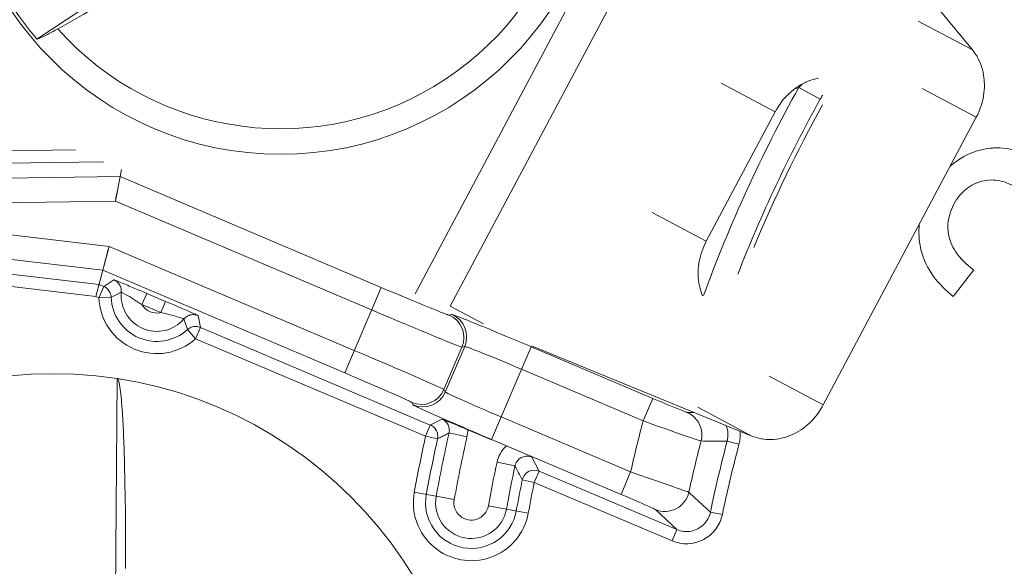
# Model space of a CAD drawing. Header units: inches. Extents: x 0 to 210, y -297 to 0.
# Tile 25 of 76: x 83.26 to 91.31, y -201.57 to -197.1. Entities that reach past the tile are written whole.
import ezdxf

# ---------------------------------------------------------------- set-up
doc = ezdxf.new("R2010")
doc.units = ezdxf.units.IN
doc.header["$MEASUREMENT"] = 0
doc.layers.add('Lag 4', color=7, linetype='Continuous')

msp = doc.modelspace()

# ---------------------------------------------------------------- linework, layer by layer
at = {"layer": 'Lag 4', "color": 7, "lineweight": 9, "true_color": 0xffffff}
for points in [[(88.858, -194.8982), (86.4953, -199.3431)], [(89.0337, -195.2068), (86.782, -199.4429)], [(91.049, -197.3476), (89.4752, -195.4415)], [(83.4046, -197.2594), (84.7455, -196.3719)], [(83.5742, -197.1762), (83.6344, -197.1422), (83.7106, -197.0988), (83.7865, -197.0552), (83.8623, -197.0112), (83.938, -196.967), (83.9539, -196.9577), (84.0294, -196.9131), (84.1048, -196.8684), (84.18, -196.8235), (84.255, -196.7783), (84.33, -196.7329)], [(91.049, -197.3476), (90.6075, -197.1129)], [(83.5742, -197.1762), (83.5702, -197.1785), (83.5536, -197.1876), (83.5371, -197.1967), (83.5204, -197.2057), (83.5073, -197.2126), (83.4905, -197.2213), (83.4736, -197.2297), (83.469, -197.2319), (83.452, -197.24), (83.4347, -197.2478), (83.4197, -197.254), (83.4046, -197.2594)], [(91.049, -197.3476), (91.0615, -197.3636), (91.0734, -197.3804), (91.0844, -197.3979), (91.0878, -197.4037), (91.0978, -197.422), (91.1069, -197.4411), (91.1152, -197.4607), (91.1175, -197.4665), (91.1246, -197.4869), (91.1308, -197.5078), (91.1361, -197.5292), (91.1405, -197.5512), (91.1438, -197.5735), (91.1462, -197.5962), (91.1469, -197.6068), (91.1478, -197.6297), (91.1476, -197.6529), (91.1463, -197.6763), (91.1441, -197.6998), (91.1407, -197.7233), (91.1364, -197.7469), (91.1345, -197.7552), (91.1287, -197.7787), (91.1219, -197.802), (91.114, -197.8251), (91.1051, -197.848), (91.0953, -197.8704), (91.0926, -197.8761), (91.0815, -197.898)], [(88.9964, -197.6188), (89.4379, -197.8535)], [(89.7911, -197.5789), (89.7703, -197.5836), (89.7494, -197.5893), (89.7285, -197.5961), (89.7078, -197.604), (89.6873, -197.6129), (89.686, -197.6135), (89.6658, -197.6235), (89.6459, -197.6345), (89.6263, -197.6465), (89.6071, -197.6595), (89.5886, -197.6733), (89.5702, -197.6882), (89.5525, -197.704), (89.5353, -197.7206), (89.5187, -197.7382), (89.5043, -197.7548), (89.4891, -197.7738), (89.4746, -197.7935), (89.461, -197.8139), (89.4482, -197.8348), (89.4379, -197.8535)], [(89.6314, -197.6545), (89.5977, -197.6663)], [(89.6314, -197.6545), (89.634, -197.6518), (89.6366, -197.6492), (89.6392, -197.6465), (89.6419, -197.6439), (89.6445, -197.6412), (89.6471, -197.6385), (89.6497, -197.6359), (89.6523, -197.6332), (89.6549, -197.6306), (89.6575, -197.6279)], [(89.6314, -197.6545), (89.806, -197.7517)], [(91.0815, -197.898), (90.64, -197.6633)], [(89.806, -197.7517), (89.808, -197.7483), (89.8099, -197.7449), (89.8118, -197.7414), (89.8137, -197.738), (89.8156, -197.7346), (89.8175, -197.7312), (89.8194, -197.7277), (89.8213, -197.7243), (89.8232, -197.7209), (89.8252, -197.7175)], [(88.8747, -198.9131), (89.4379, -197.8535)], [(89.8311, -200.2506), (91.0815, -197.898)], [(82.7513, -198.1788), (83.7195, -198.1653)], [(90.9239, -198.2553), (90.9352, -198.2475), (90.9568, -198.2336), (90.9786, -198.2208), (91.0005, -198.2091), (91.0225, -198.1985), (91.0445, -198.189), (91.0666, -198.1806), (91.089, -198.1732), (91.1118, -198.1667), (91.135, -198.1612), (91.1585, -198.1568), (91.1704, -198.1549), (91.1941, -198.152), (91.2178, -198.1502)], [(91.2178, -198.1502), (91.224, -198.1499), (91.2492, -198.1492), (91.274, -198.1496), (91.2984, -198.1511), (91.3223, -198.1535), (91.3457, -198.1569), (91.3685, -198.1612), (91.3912, -198.1666), (91.4136, -198.173), (91.4359, -198.1804), (91.4579, -198.1889), (91.4795, -198.1983), (91.4852, -198.2009), (91.5062, -198.2115)], [(82.7527, -198.2788), (83.9476, -198.2621)], [(84.0453, -198.5851), (84.0963, -198.3252)], [(84.0846, -198.3845), (82.3848, -198.4083)], [(84.0842, -198.3865), (84.0846, -198.3845)], [(86.2168, -199.2896), (84.0846, -198.3845)], [(91.1063, -198.4279), (91.0887, -198.434), (91.0714, -198.4412), (91.0544, -198.4494), (91.0449, -198.4545), (91.0286, -198.4642), (91.0129, -198.4747), (90.998, -198.4859), (90.9838, -198.4979), (90.9703, -198.5106), (90.9572, -198.5244), (90.9445, -198.5394), (90.9321, -198.5554), (90.9202, -198.5725), (90.9088, -198.5908), (90.8979, -198.6102)], [(91.3704, -198.4538), (91.3653, -198.4511), (91.3471, -198.4423), (91.3288, -198.4347), (91.3105, -198.4281), (91.2924, -198.4227), (91.2743, -198.4183), (91.2565, -198.4151), (91.2389, -198.4129), (91.2213, -198.4118), (91.2032, -198.4116), (91.1849, -198.4125), (91.1663, -198.4145), (91.1476, -198.4175), (91.1289, -198.4215), (91.1102, -198.4267), (91.1063, -198.4279)], [(84.0453, -198.5851), (84.0506, -198.5589), (84.0649, -198.4849)], [(84.0453, -198.5851), (82.3454, -198.6088)], [(86.1386, -199.4736), (84.0453, -198.5851)], [(90.8979, -198.6102), (90.8958, -198.6141), (90.8861, -198.6339), (90.8776, -198.6536), (90.8701, -198.6732), (90.8639, -198.6927), (90.8587, -198.7119), (90.8547, -198.7309), (90.8517, -198.7497), (90.8498, -198.7686), (90.8489, -198.7877), (90.849, -198.807), (90.8502, -198.8263), (90.8508, -198.832), (90.8533, -198.8512), (90.8568, -198.8701), (90.8614, -198.8887)], [(88.4332, -198.6784), (88.8747, -198.9131)], [(82.2696, -198.7523), (83.9943, -198.9543)], [(90.8614, -198.8887), (90.8668, -198.9063), (90.8733, -198.924), (90.8809, -198.9419), (90.8897, -198.9598), (90.8997, -198.9777), (90.9108, -198.9957), (90.9231, -199.0135), (90.9304, -199.0233), (90.9444, -199.0407), (90.9596, -199.0581), (90.9762, -199.0754), (90.9942, -199.0927), (91.0137, -199.1101), (91.0349, -199.1276), (91.058, -199.1454), (91.0607, -199.1474)], [(82.2178, -198.9475), (83.9426, -199.1496)], [(83.9943, -198.9543), (83.886, -199.3632)], [(83.9877, -198.9797), (83.9431, -199.1476)], [(83.9943, -198.9543), (85.998, -199.8048)], [(88.8747, -198.9131), (88.865, -198.9321), (88.8548, -198.9544), (88.8455, -198.9771), (88.8372, -199.0001), (88.83, -199.0233), (88.8243, -199.0446), (88.8191, -199.0681), (88.8148, -199.0917), (88.8117, -199.1153), (88.8096, -199.1388), (88.8085, -199.1618), (88.8085, -199.1851), (88.8095, -199.208), (88.8115, -199.2307), (88.8146, -199.253), (88.8148, -199.2544), (88.8189, -199.2764), (88.8239, -199.298), (88.8299, -199.319), (88.8369, -199.3396), (88.8447, -199.3595)], [(90.8914, -199.3633), (90.8724, -199.3478), (90.8487, -199.3274), (90.8262, -199.3067), (90.805, -199.2858), (90.785, -199.2647), (90.7662, -199.2434), (90.7487, -199.222), (90.7323, -199.2004), (90.7172, -199.1787), (90.7089, -199.1662), (90.6954, -199.144), (90.6829, -199.1216), (90.6715, -199.099), (90.6612, -199.0763), (90.6554, -199.0623), (90.6466, -199.0389), (90.6388, -199.0152), (90.632, -198.9912), (90.6262, -198.9671)], [(83.9119, -199.2656), (82.1871, -199.0635)], [(83.9431, -199.1476), (83.9426, -199.1496)], [(83.9426, -199.1496), (85.9199, -199.9889)], [(91.0607, -199.1474), (90.8914, -199.3633)], [(83.886, -199.3632), (82.1612, -199.1611)], [(83.9501, -199.2818), (84.0333, -199.2283)], [(84.3016, -199.3385), (84.2795, -199.3291), (84.2528, -199.3178), (84.2315, -199.3088), (84.2047, -199.2975), (84.1858, -199.2896), (84.159, -199.2784), (84.1445, -199.2724), (84.1177, -199.2613), (84.1098, -199.2581), (84.0829, -199.2471), (84.0685, -199.2413), (84.0564, -199.2365), (84.0467, -199.2328), (84.0452, -199.2322), (84.0396, -199.2302), (84.0383, -199.2298), (84.0351, -199.2286), (84.0342, -199.2283), (84.0333, -199.2283)], [(84.0938, -199.3297), (84.0942, -199.3197), (84.0936, -199.3095), (84.0935, -199.309), (84.0918, -199.2988), (84.0891, -199.2889), (84.0855, -199.2794), (84.0809, -199.2705), (84.0755, -199.2622), (84.0692, -199.2542), (84.0619, -199.2469), (84.0593, -199.2445), (84.0511, -199.2382), (84.0424, -199.2328), (84.0335, -199.2284)], [(83.886, -199.3632), (83.8906, -199.3462), (83.9026, -199.3002)], [(83.9026, -199.3002), (83.9084, -199.2785)], [(83.9084, -199.2785), (83.9114, -199.2671), (83.9118, -199.2655)], [(83.9501, -199.2818), (83.911, -199.3738)], [(83.9501, -199.2818), (83.9119, -199.2656)], [(84.0109, -199.37), (84.01, -199.36), (84.0081, -199.35), (84.0065, -199.3444), (84.003, -199.3348), (83.9986, -199.3256), (83.9933, -199.3171), (83.9872, -199.3091), (83.9802, -199.3017), (83.9724, -199.295), (83.9678, -199.2916), (83.9591, -199.2862), (83.9501, -199.2818)], [(85.9199, -199.9889), (86.2168, -199.2896)], [(86.2168, -199.2896), (86.268, -199.3113), (86.3233, -199.3346), (86.3708, -199.3546), (86.4262, -199.3778), (86.4657, -199.3943), (86.5212, -199.4173), (86.5493, -199.4289), (86.6048, -199.4517), (86.6184, -199.4572), (86.6741, -199.4797), (86.7024, -199.491), (86.7262, -199.5003), (86.7452, -199.5076), (86.7494, -199.5092), (86.7593, -199.5127), (86.7622, -199.5135), (86.7683, -199.5156), (86.7705, -199.5164), (86.7722, -199.5164)], [(83.886, -199.3632), (83.911, -199.3738)], [(84.0109, -199.37), (83.911, -199.3738)], [(84.0109, -199.3704), (84.0364, -199.3576)], [(84.0938, -199.3299), (84.0364, -199.3576)], [(84.0938, -199.3299), (84.0943, -199.3296), (84.095, -199.3298), (84.0982, -199.331), (84.1031, -199.3335), (84.1097, -199.3371), (84.1104, -199.3374), (84.1276, -199.3469), (84.1335, -199.3502), (84.1507, -199.3597), (84.1603, -199.3651), (84.1773, -199.375), (84.1887, -199.3821), (84.2052, -199.3929), (84.2185, -199.4021), (84.2347, -199.4134), (84.2496, -199.423), (84.2626, -199.4305)], [(84.2626, -199.4305), (84.3016, -199.3385)], [(84.4556, -199.4038), (84.3016, -199.3385)], [(84.4165, -199.4958), (84.2626, -199.4305)], [(84.4556, -199.4038), (84.4165, -199.4958)], [(84.7212, -199.5203), (84.7206, -199.5196), (84.7197, -199.5193), (84.7166, -199.5177), (84.7155, -199.5171), (84.7102, -199.5145), (84.7087, -199.5138), (84.6992, -199.5094), (84.6874, -199.504), (84.6732, -199.4977), (84.6653, -199.4942), (84.6388, -199.4825), (84.6244, -199.4762), (84.5978, -199.4647), (84.579, -199.4565), (84.5523, -199.4451), (84.5311, -199.436), (84.5044, -199.4246), (84.4823, -199.4151), (84.4556, -199.4038)], [(86.1386, -199.4736), (86.207, -199.5026), (86.2808, -199.5337), (86.344, -199.5604), (86.4178, -199.5914), (86.4705, -199.6134), (86.5444, -199.6442), (86.5819, -199.6599), (86.6558, -199.6905), (86.7045, -199.7105), (86.7479, -199.7283), (86.7856, -199.7435), (86.8172, -199.7562), (86.8425, -199.7661), (86.8612, -199.7732), (86.868, -199.7756), (86.8731, -199.7773), (86.8765, -199.7783), (86.8768, -199.7784), (86.8781, -199.7786)], [(87.0534, -199.5872), (86.782, -199.4429)], [(84.4165, -199.4958), (84.431, -199.4991), (84.4502, -199.5032), (84.4645, -199.5063), (84.4836, -199.5108), (84.4967, -199.514), (84.5158, -199.519), (84.5263, -199.5219), (84.5452, -199.5273), (84.5516, -199.5291), (84.5705, -199.5348), (84.581, -199.538), (84.59, -199.5408), (84.597, -199.5433), (84.5975, -199.5435), (84.6021, -199.5453), (84.6023, -199.5454), (84.6051, -199.5466), (84.6058, -199.5469), (84.6061, -199.5474)], [(84.6345, -199.6351), (84.6061, -199.5474)], [(84.7211, -199.5203), (84.7117, -199.5169), (84.7018, -199.5144), (84.6916, -199.5129), (84.688, -199.5126), (84.6777, -199.5125), (84.6675, -199.5134), (84.6578, -199.5154), (84.6482, -199.5183), (84.6389, -199.5222), (84.6299, -199.5272), (84.6213, -199.533), (84.6209, -199.5333), (84.6132, -199.54), (84.6063, -199.5472)], [(84.7212, -199.5203), (84.7406, -199.6173)], [(86.7722, -199.5164), (86.7942, -199.5102)], [(87.0426, -199.6075), (87.0382, -199.6057), (87.0135, -199.5956), (86.9888, -199.5855), (86.9653, -199.5759), (86.9406, -199.5658), (86.9232, -199.5588), (86.8984, -199.5489), (86.8877, -199.5446), (86.8629, -199.5348), (86.8592, -199.5334), (86.8343, -199.5238), (86.8133, -199.516), (86.8056, -199.5133), (86.7998, -199.5114), (86.796, -199.5104), (86.7955, -199.5103), (86.7942, -199.5102)], [(84.6345, -199.6351), (84.6423, -199.6288), (84.6509, -199.6232), (84.6561, -199.6203), (84.6655, -199.6161), (84.6752, -199.6129), (84.685, -199.6107), (84.6949, -199.6096), (84.7051, -199.6095), (84.7154, -199.6104), (84.7212, -199.6114), (84.7311, -199.6139), (84.7406, -199.6173)], [(84.6345, -199.6351), (84.7015, -199.7094)], [(84.7015, -199.7094), (84.7406, -199.6173)], [(86.6195, -200.4149), (84.7406, -199.6173)], [(87.4422, -199.7748), (87.4151, -199.7633), (87.3752, -199.7464), (87.3353, -199.7296), (87.3225, -199.7242), (87.2826, -199.7074), (87.2426, -199.6906), (87.2027, -199.6739), (87.1627, -199.6572), (87.1227, -199.6406), (87.0827, -199.624), (87.0426, -199.6075)], [(86.5804, -200.5069), (84.7015, -199.7094)], [(86.7311, -200.1249), (86.8781, -199.7786)], [(86.9001, -199.7724), (86.742, -200.1451)], [(86.9001, -199.7724), (86.8781, -199.7786)], [(87.3641, -199.9589), (87.3215, -199.9409), (87.2753, -199.9215), (87.2358, -199.9049), (87.1897, -199.8857), (87.1565, -199.872), (87.1103, -199.8529), (87.0867, -199.8433), (87.0403, -199.8245), (87.0293, -199.8201), (86.9828, -199.8017), (86.9592, -199.7926), (86.9393, -199.7851), (86.9233, -199.7792), (86.9201, -199.7781), (86.9113, -199.7751), (86.9096, -199.7746), (86.9035, -199.7728), (86.9016, -199.7723), (86.9001, -199.7724)], [(87.1203, -200.5333), (87.4422, -199.7748)], [(88.4365, -200.1969), (87.4422, -199.7748)], [(87.445, -199.7681), (89.2482, -200.5049)], [(85.998, -199.8048), (86.0664, -199.8339), (86.14, -199.8653), (86.2031, -199.8923), (86.2766, -199.9239), (86.3292, -199.9465), (86.4026, -199.9782), (86.4399, -199.9943), (86.5133, -200.0262), (86.5615, -200.0473), (86.6044, -200.0662), (86.6416, -200.0827), (86.6727, -200.0967), (86.6973, -200.108), (86.7154, -200.1165), (86.7219, -200.1197), (86.7267, -200.1222), (86.7298, -200.1239), (86.73, -200.1241), (86.7311, -200.1249)], [(84.0443, -202.1491), (84.0606, -200.0356)], [(84.0606, -200.0356), (84.0627, -200.0364), (84.0645, -200.0381), (84.0664, -200.0407), (84.0684, -200.0443), (84.0714, -200.0519), (84.0722, -200.0543), (84.0758, -200.0675), (84.0759, -200.0681), (84.0796, -200.0855), (84.0832, -200.1065), (84.0878, -200.1396), (84.0902, -200.1592), (84.0952, -200.209), (84.0967, -200.2257), (84.1017, -200.2913), (84.1027, -200.3052), (84.1077, -200.3885), (84.1082, -200.3969), (84.113, -200.4974), (84.1131, -200.4999), (84.1174, -200.613), (84.121, -200.7352), (84.1242, -200.8846), (84.126, -201.0019), (84.1274, -201.1337), (84.1281, -201.2895), (84.1281, -201.4317), (84.1273, -201.5875)], [(86.4689, -200.2309), (86.4678, -200.2297), (86.4657, -200.2286), (86.4599, -200.2257), (86.4573, -200.2242), (86.4479, -200.2195), (86.4438, -200.2176), (86.4254, -200.209), (86.4021, -200.1983), (86.3743, -200.1858), (86.3609, -200.1798), (86.3061, -200.1554), (86.2782, -200.1432), (86.2232, -200.1192), (86.1839, -200.1021), (86.1288, -200.0783), (86.0815, -200.0579), (86.0263, -200.0343), (85.9751, -200.0124), (85.9199, -199.9889)], [(88.3584, -200.381), (87.3641, -199.9589)], [(89.8311, -200.2506), (89.3895, -200.0159)], [(86.7311, -200.1249), (86.742, -200.1451)], [(86.742, -200.1451), (86.7428, -200.1462), (86.7446, -200.1472), (86.7501, -200.1503), (86.7517, -200.1512), (86.7599, -200.1555), (86.763, -200.157), (86.7783, -200.1645), (86.7976, -200.1736), (86.8205, -200.1842), (86.8313, -200.1892), (86.8769, -200.2097), (86.9002, -200.2201), (86.9459, -200.2403), (86.9787, -200.2547), (87.0246, -200.2747), (87.0639, -200.2917), (87.1098, -200.3114), (87.1524, -200.3296), (87.1984, -200.3492)], [(88.4365, -200.1969), (88.3584, -200.381)], [(88.4365, -200.1969), (88.4571, -200.2056), (88.4849, -200.2174), (88.5128, -200.2291), (88.5407, -200.2408), (88.5604, -200.249), (88.5883, -200.2606), (88.6024, -200.2664), (88.6304, -200.2779), (88.6372, -200.2807), (88.6652, -200.292), (88.6917, -200.3025), (88.7016, -200.3063), (88.7091, -200.3091), (88.7142, -200.3108), (88.7147, -200.311), (88.7165, -200.3114)], [(86.4798, -200.251), (86.4689, -200.2309)], [(86.4798, -200.251), (86.4807, -200.2519), (86.4812, -200.2522), (86.4845, -200.2542), (86.4899, -200.2571), (86.4971, -200.2607), (86.5174, -200.2704), (86.5209, -200.2721), (86.5451, -200.2833), (86.5556, -200.2881), (86.5799, -200.2991), (86.597, -200.3068), (86.6214, -200.3176), (86.6447, -200.328), (86.6691, -200.3387), (86.6734, -200.3406), (86.6978, -200.3514), (86.7223, -200.3621)], [(89.2482, -200.5049), (88.8067, -200.2702)], [(89.8311, -200.2506), (89.8218, -200.2673), (89.8091, -200.2883), (89.7956, -200.3087), (89.7812, -200.3285), (89.7692, -200.3438), (89.7535, -200.3622), (89.7371, -200.3799), (89.72, -200.3968), (89.7053, -200.4102), (89.6872, -200.4254), (89.6685, -200.4397), (89.6495, -200.4531), (89.6323, -200.464), (89.6125, -200.4755), (89.5924, -200.486), (89.572, -200.4954), (89.5528, -200.5033), (89.5321, -200.5108), (89.5113, -200.5171), (89.4904, -200.5225), (89.4698, -200.5267), (89.4489, -200.5299), (89.428, -200.5321), (89.4073, -200.5332), (89.4068, -200.5332), (89.3862, -200.5333), (89.3657, -200.5323), (89.3455, -200.5303), (89.3257, -200.5273), (89.3247, -200.5271), (89.3051, -200.523), (89.2857, -200.5179), (89.2667, -200.5118), (89.2482, -200.5049)], [(87.1984, -200.3492), (88.2567, -200.7985)], [(88.8319, -200.5455), (88.835, -200.5316), (88.8371, -200.5172), (88.838, -200.5048), (88.8382, -200.4903), (88.8373, -200.4758), (88.8354, -200.4615), (88.835, -200.4591), (88.8318, -200.445), (88.8277, -200.4312), (88.8227, -200.4179), (88.8167, -200.4051), (88.8099, -200.3929), (88.802, -200.3809), (88.7932, -200.3694), (88.7834, -200.3584), (88.7728, -200.3479), (88.7727, -200.3479), (88.7644, -200.3407), (88.7528, -200.3318), (88.7408, -200.3239), (88.7286, -200.317), (88.7161, -200.3112)], [(88.7165, -200.3114), (88.7752, -200.3116)], [(86.6195, -200.4149), (86.5804, -200.5069)], [(86.6195, -200.4149), (86.7139, -200.3662)], [(86.6195, -200.4147), (86.6285, -200.4191), (86.6372, -200.4245), (86.6374, -200.4247), (86.6455, -200.431), (86.653, -200.4381), (86.6596, -200.4458), (86.6653, -200.454), (86.6701, -200.4627), (86.674, -200.4721), (86.6771, -200.4819), (86.6791, -200.4921), (86.6791, -200.4923), (86.6801, -200.5025), (86.6801, -200.5125)], [(86.7724, -200.48), (86.7741, -200.4702), (86.7748, -200.4601), (86.7745, -200.4517), (86.7733, -200.4414), (86.7711, -200.4313), (86.7679, -200.4217), (86.7639, -200.4126), (86.7589, -200.4041), (86.753, -200.3958), (86.7461, -200.3882), (86.7385, -200.3812), (86.7317, -200.376), (86.7231, -200.3707), (86.7142, -200.3663)], [(86.7223, -200.3621), (86.732, -200.3664), (86.7717, -200.3837), (86.8115, -200.4009), (86.8415, -200.4139), (86.8812, -200.4311), (86.921, -200.4482), (86.9608, -200.4653), (87.0007, -200.4824), (87.0405, -200.4994), (87.0804, -200.5164), (87.1202, -200.5333)], [(88.8319, -200.5455), (88.8289, -200.5448), (88.828, -200.5445), (88.8199, -200.542), (88.8074, -200.5379), (88.7909, -200.5323), (88.746, -200.517), (88.7342, -200.513), (88.6868, -200.4967), (88.663, -200.4886), (88.6157, -200.4722), (88.5825, -200.4607), (88.5351, -200.4442), (88.5, -200.4317), (88.4528, -200.4149), (88.4056, -200.3979), (88.3584, -200.381)], [(89.0452, -200.5472), (89.0468, -200.5406), (89.0492, -200.5278), (89.0508, -200.5147), (89.0513, -200.5084), (89.0516, -200.4951), (89.0511, -200.4819), (89.0497, -200.4687), (89.0474, -200.4556), (89.0443, -200.4427), (89.0404, -200.43), (89.0357, -200.4178)], [(86.5804, -200.5069), (86.6781, -200.5282)], [(86.7726, -200.4801), (86.7631, -200.4849), (86.7536, -200.4897), (86.7442, -200.4945), (86.7347, -200.4993), (86.7252, -200.5041), (86.7158, -200.5089), (86.7063, -200.5138), (86.6969, -200.5186), (86.6874, -200.5234), (86.6779, -200.5282)], [(86.7724, -200.48), (86.9188, -200.5127)], [(87.1191, -200.5359), (86.9248, -200.4534)], [(89.1418, -200.5727), (89.1444, -200.5621), (89.1466, -200.5515), (89.1484, -200.5407), (89.1498, -200.5299), (89.1508, -200.5191), (89.1514, -200.5081), (89.1517, -200.4972), (89.1515, -200.4863), (89.151, -200.4755), (89.15, -200.4647)], [(87.1202, -200.5333), (88.1786, -200.9826)], [(89.0454, -200.5473), (89.024, -200.5471), (89.0027, -200.5469), (88.9813, -200.5467), (88.9599, -200.5465), (88.9385, -200.5464), (88.9172, -200.5462), (88.8958, -200.5461), (88.8744, -200.5459), (88.853, -200.5457), (88.8317, -200.5455)], [(89.0452, -200.5472), (89.1418, -200.5727)], [(87.4483, -200.6779), (87.4391, -200.6745), (87.4294, -200.6721), (87.4192, -200.6706), (87.4118, -200.6702), (87.4013, -200.6704), (87.391, -200.6717), (87.381, -200.674), (87.3716, -200.6772), (87.3627, -200.6813), (87.3544, -200.6862), (87.3463, -200.6922), (87.3388, -200.6991), (87.3318, -200.7068), (87.3256, -200.7153), (87.3218, -200.7215), (87.3172, -200.7308), (87.3137, -200.7401), (87.3112, -200.7495)], [(87.4482, -200.6778), (87.5079, -200.792)], [(87.1646, -200.718), (87.3113, -200.7491)], [(87.3709, -200.8641), (87.365, -200.8526), (87.359, -200.8411), (87.3531, -200.8296), (87.3471, -200.8182), (87.3412, -200.8067), (87.3352, -200.7953), (87.3292, -200.7839), (87.3232, -200.7724), (87.3172, -200.761), (87.3112, -200.7495)], [(87.4689, -200.884), (87.5079, -200.792)], [(88.6344, -201.2701), (87.5079, -200.792)], [(88.2567, -200.7985), (88.1786, -200.9826)], [(88.2567, -200.7985), (88.2918, -200.8105), (88.3394, -200.8268), (88.387, -200.8432), (88.4345, -200.8596), (88.4678, -200.871), (88.5153, -200.8875), (88.5392, -200.8958), (88.5867, -200.9123), (88.5985, -200.9164), (88.646, -200.933), (88.691, -200.949), (88.7075, -200.955), (88.7199, -200.9596), (88.728, -200.9628), (88.7287, -200.9631), (88.7317, -200.9645)], [(87.4689, -200.884), (87.3709, -200.8641)], [(88.5952, -201.3622), (87.4689, -200.884)], [(86.4884, -200.9652), (86.8147, -201.025)], [(88.1786, -200.9826), (88.1987, -200.9911), (88.2269, -201.0031), (88.255, -201.0151), (88.2831, -201.0272), (88.3025, -201.0356), (88.3306, -201.0478), (88.3446, -201.0539), (88.3726, -201.0662), (88.3796, -201.0693), (88.4076, -201.0817), (88.4342, -201.0937), (88.444, -201.0983), (88.4514, -201.1019), (88.4562, -201.1043), (88.4566, -201.1045), (88.4584, -201.1057)], [(88.7311, -200.9644), (88.7489, -200.9806), (88.7667, -200.9969), (88.7845, -201.0132), (88.8023, -201.0295), (88.82, -201.0458), (88.8378, -201.0621), (88.8556, -201.0784), (88.8734, -201.0947), (88.8912, -201.1109), (88.9091, -201.1272)], [(87.0939, -201.0761), (87.4202, -201.1358)], [(88.6344, -201.2701), (88.4584, -201.1057)], [(88.6344, -201.2701), (88.6474, -201.2751), (88.661, -201.2792), (88.6751, -201.2823), (88.6895, -201.2845), (88.7042, -201.2856), (88.706, -201.2856), (88.7207, -201.2856), (88.7225, -201.2855), (88.7372, -201.2843), (88.7516, -201.282), (88.7658, -201.2788), (88.7795, -201.2745), (88.7927, -201.2694), (88.8053, -201.2634), (88.8175, -201.2565), (88.8293, -201.2486), (88.8406, -201.2397), (88.8513, -201.23), (88.8614, -201.2194), (88.8708, -201.2081), (88.8719, -201.2066), (88.8803, -201.1946), (88.8813, -201.193), (88.8888, -201.1804), (88.8952, -201.1673), (88.9007, -201.154), (88.9051, -201.1405), (88.9084, -201.127)], [(89.0063, -201.1474), (88.9084, -201.127)], [(88.6344, -201.2701), (88.5953, -201.3622)]]:
    msp.add_lwpolyline(points, dxfattribs=at)
for points in [[(122.0343, -203.4452), (122.0343, -191.2949), (112.1846, -181.4452), (100.0343, -181.4452), (87.8841, -181.4452), (78.0343, -191.2949), (78.0343, -203.4452), (78.0343, -215.5955), (87.8841, -225.4452), (100.0343, -225.4452), (112.1846, -225.4452), (122.0343, -215.5955), (122.0343, -203.4452)], [(121.9357, -203.4452), (121.9357, -191.3494), (112.1301, -181.5438), (100.0343, -181.5438), (87.9385, -181.5438), (78.1329, -191.3494), (78.1329, -203.4452), (78.1329, -215.541), (87.9385, -225.3466), (100.0343, -225.3466), (112.1301, -225.3466), (121.9357, -215.541), (121.9357, -203.4452)], [(88.0465, -195.5513), (88.0465, -194.0877), (86.86, -192.9013), (85.3965, -192.9013), (83.9329, -192.9013), (82.7465, -194.0877), (82.7465, -195.5513), (82.7465, -197.0149), (83.9329, -198.2013), (85.3965, -198.2013), (86.86, -198.2013), (88.0465, -197.0149), (88.0465, -195.5513)], [(86.9843, -203.4452), (86.9843, -201.5398), (85.4397, -199.9952), (83.5343, -199.9952), (81.6289, -199.9952), (80.0843, -201.5398), (80.0843, -203.4452), (80.0843, -205.3506), (81.6289, -206.8952), (83.5343, -206.8952), (85.4397, -206.8952), (86.9843, -205.3506), (86.9843, -203.4452)]]:
    msp.add_open_spline(points, degree=3, knots=[0, 0, 0, 0, 1, 1, 1, 2, 2, 2, 3, 3, 3, 4, 4, 4, 4], dxfattribs=at)
for points in [[(87.6042, -194.5088), (88.1224, -195.6061), (87.756, -196.9174), (86.744, -197.5872)], [(83.0459, -196.7174), (83.1425, -196.9123), (83.263, -197.0943), (83.4046, -197.2594)], [(86.744, -197.5872), (85.7321, -198.257), (84.3819, -198.0819), (83.5742, -197.1762)], [(89.6314, -197.6545), (89.3273, -198.2008), (89.0668, -198.7701), (88.8521, -199.3573)], [(89.806, -197.7517), (89.5496, -198.2124), (89.3246, -198.6899), (89.1325, -199.181)], [(89.8257, -197.7963), (89.6163, -198.1746), (89.4282, -198.5643), (89.2621, -198.9635)], [(90.9239, -198.2553), (90.9048, -198.2688), (90.8864, -198.2832), (90.8687, -198.2984)], [(90.6154, -198.7745), (90.6088, -198.8389), (90.6125, -198.9039), (90.6262, -198.9671)], [(83.911, -199.3738), (83.9173, -199.5579), (84.0297, -199.7216), (84.1993, -199.7936)], [(84.0109, -199.3704), (84.0159, -199.5156), (84.1046, -199.6448), (84.2383, -199.7016)], [(84.0938, -199.3299), (84.0816, -199.4566), (84.1531, -199.5766), (84.2703, -199.6263)], [(84.2626, -199.4305), (84.2942, -199.4834), (84.3564, -199.5098), (84.4165, -199.4958)], [(84.2703, -199.6263), (84.3875, -199.6761), (84.5234, -199.6441), (84.6061, -199.5474)], [(86.7722, -199.5164), (86.8738, -199.5596), (86.9213, -199.6769), (86.8781, -199.7786)], [(86.7942, -199.5102), (86.8959, -199.5534), (86.9433, -199.6708), (86.9001, -199.7724)], [(84.2383, -199.7016), (84.3721, -199.7583), (84.5266, -199.7324), (84.6345, -199.6351)], [(84.1993, -199.7936), (84.3688, -199.8656), (84.5647, -199.8327), (84.7015, -199.7094)], [(84.0977, -200.0415), (84.0853, -200.0395), (84.073, -200.0375), (84.0606, -200.0356)], [(86.4689, -200.2309), (86.5706, -200.274), (86.688, -200.2266), (86.7311, -200.1249)], [(86.4798, -200.251), (86.5814, -200.2941), (86.6988, -200.2467), (86.742, -200.1451)], [(86.8797, -200.4344), (86.8246, -200.4112), (86.7694, -200.3885), (86.7139, -200.3662)], [(86.9248, -200.4534), (86.9098, -200.447), (86.8947, -200.4407), (86.8797, -200.4344)], [(88.3584, -200.381), (88.322, -200.5195), (88.2881, -200.6587), (88.2567, -200.7985)], [(86.5804, -200.5069), (86.5471, -200.6591), (86.5165, -200.8119), (86.4884, -200.9652)], [(86.7724, -200.48), (86.734, -200.652), (86.6989, -200.8246), (86.6672, -200.9979)], [(86.6779, -200.5282), (86.6791, -200.5231), (86.6798, -200.5178), (86.6801, -200.5125)], [(86.9188, -200.5127), (86.8808, -200.6828), (86.8461, -200.8536), (86.8147, -201.025)], [(86.9248, -200.4534), (86.9252, -200.4734), (86.9232, -200.4933), (86.9188, -200.5127)], [(86.6781, -200.5282), (86.6451, -200.6794), (86.6146, -200.8311), (86.5868, -200.9832)], [(87.2389, -200.5868), (87.2012, -200.6218), (87.1752, -200.6677), (87.1646, -200.718)], [(88.8319, -200.5455), (88.7959, -200.6845), (88.7625, -200.8242), (88.7317, -200.9645)], [(89.0452, -200.5472), (88.9945, -200.7393), (88.9489, -200.9326), (88.9084, -201.127)], [(89.1418, -200.5727), (89.0916, -200.7631), (89.0464, -200.9547), (89.0062, -201.1475)], [(87.1646, -200.718), (87.1393, -200.8371), (87.1158, -200.9564), (87.0939, -201.0761)], [(87.3113, -200.7491), (87.2864, -200.8668), (87.2631, -200.9848), (87.2414, -201.1031)], [(87.4224, -200.7955), (87.3958, -200.8095), (87.3769, -200.8346), (87.3709, -200.864)], [(87.508, -200.792), (87.4804, -200.7803), (87.4489, -200.7816), (87.4224, -200.7955)], [(87.3709, -200.8641), (87.3537, -200.9485), (87.3373, -201.033), (87.3218, -201.1178)], [(87.4689, -200.884), (87.4518, -200.9678), (87.4355, -201.0517), (87.4202, -201.1358)], [(86.4884, -200.9652), (86.4579, -201.1317), (86.5186, -201.3017), (86.6475, -201.4113)], [(86.5868, -200.9832), (86.5496, -201.1862), (86.684, -201.3809), (86.887, -201.418)], [(86.6672, -200.9979), (86.6381, -201.1565), (86.7431, -201.3086), (86.9017, -201.3376)], [(88.6282, -201.0992), (88.681, -201.0719), (88.719, -201.0226), (88.7317, -200.9645)], [(86.8147, -201.025), (86.8056, -201.0748), (86.8237, -201.1258), (86.8624, -201.1586)], [(87.0019, -201.1842), (87.0497, -201.1671), (87.0847, -201.1259), (87.0939, -201.0761)], [(86.8624, -201.1586), (86.901, -201.1915), (86.9542, -201.2012), (87.0019, -201.1842)], [(86.887, -201.418), (87.09, -201.4552), (87.2846, -201.3208), (87.3218, -201.1178)], [(86.9017, -201.3376), (87.0603, -201.3667), (87.2124, -201.2616), (87.2414, -201.1031)], [(87.1134, -201.4966), (87.2727, -201.4398), (87.3897, -201.3022), (87.4202, -201.1358)], [(88.4584, -201.1057), (88.5131, -201.1289), (88.5754, -201.1265), (88.6282, -201.0992)], [(88.8515, -201.352), (88.9311, -201.3104), (88.9879, -201.2354), (89.0062, -201.1475)], [(88.5952, -201.3622), (88.6779, -201.3973), (88.7719, -201.3936), (88.8515, -201.352)], [(86.6475, -201.4113), (86.7764, -201.5209), (86.954, -201.5534), (87.1134, -201.4966)]]:
    msp.add_open_spline(points, degree=3, dxfattribs=at)

doc.saveas('drawing.dxf')
